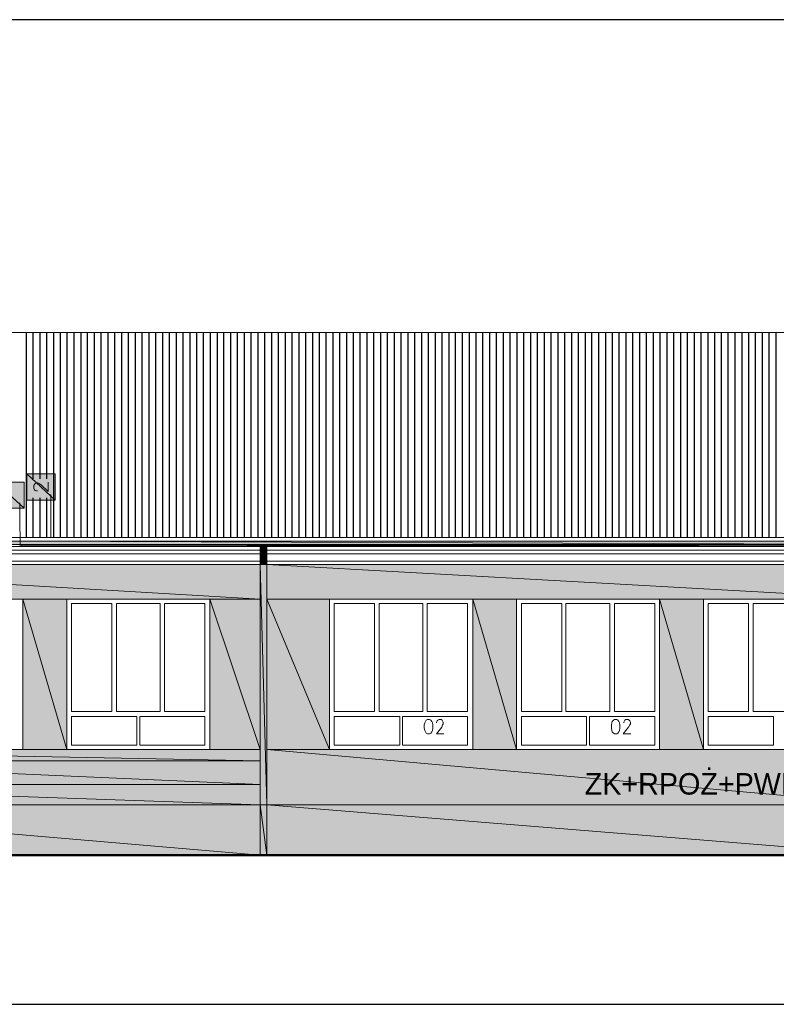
# Model space of a CAD drawing. Header units: centimetres. Extents: x -16053 to 7031, y -7778 to 254.
# Tile 218 of 256: x -1057 to 0, y -2939 to -1563. Entities that reach past the tile are written whole.
import ezdxf

# ---------------------------------------------------------------- set-up
doc = ezdxf.new("R2010")
doc.units = ezdxf.units.CM
doc.header["$MEASUREMENT"] = 0
doc.layers.get('0').update_dxf_attribs({"linetype": 'CONTINUOUS'})
doc.layers.add('ELEKTRYKA', color=1, linetype='CONTINUOUS')
doc.layers.add('OPISY ELEKTRYCZNE', color=120, linetype='CONTINUOUS')
doc.styles.add('OPRAWY', font='txt')

msp = doc.modelspace()

# ---------------------------------------------------------------- hatches: boundary and pattern name
at = {"true_color": 0xffffff}
h = msp.add_hatch(color=7, dxfattribs=at)
h.paths.add_polyline_path([(-1047.497, -2234.223), (-1007.64, -2234.223), (-1047.497, -2197.343)])
h.paths.add_polyline_path([(-1007.64, -2234.223), (-1047.497, -2197.343), (-1007.64, -2197.343)])
h = msp.add_hatch(color=7, dxfattribs=at)
h.paths.add_polyline_path([(-1090.992, -2245.634), (-1051.301, -2245.634), (-1090.992, -2209.251)])
h.paths.add_polyline_path([(-1051.301, -2245.634), (-1090.992, -2209.251), (-1051.301, -2209.251)])
at = {"true_color": 0xe0e2df}
h = msp.add_hatch(color=254, dxfattribs=at)
h.paths.add_polyline_path([(-1590.607, -2296.075), (-1056.758, -2296.075), (-1590.607, -2291.445)])
h.paths.add_polyline_path([(-1056.758, -2296.075), (-1590.607, -2291.445), (-1056.758, -2291.445)])
h = msp.add_hatch(color=254, dxfattribs=at)
h.paths.add_polyline_path([(-1590.607, -2296.902), (-1058.908, -2296.902), (-1590.607, -2296.075)])
h.paths.add_polyline_path([(-1058.908, -2296.902), (-1590.607, -2296.075), (-1056.758, -2296.075)])
h = msp.add_hatch(color=254, dxfattribs=at)
h.paths.add_polyline_path([(-1056.758, -2296.075), (207.907, -2296.075), (-1056.758, -2291.445)])
h.paths.add_polyline_path([(207.907, -2296.075), (-1056.758, -2291.445), (207.907, -2291.445)])
h = msp.add_hatch(color=254, dxfattribs=at)
h.paths.add_polyline_path([(-1055.104, -2296.406), (207.907, -2296.406), (-1056.758, -2296.075)])
h.paths.add_polyline_path([(207.907, -2296.406), (-1056.758, -2296.075), (207.907, -2296.075)])
h = msp.add_hatch(color=254, dxfattribs=at)
h.paths.add_polyline_path([(-1054.608, -2298.225), (207.907, -2298.225), (-1055.104, -2296.406)])
h.paths.add_polyline_path([(207.907, -2298.225), (-1055.104, -2296.406), (207.907, -2296.406)])
h = msp.add_hatch(color=254, dxfattribs=at)
h.paths.add_polyline_path([(-1054.608, -2298.556), (207.907, -2298.556), (-1054.608, -2298.225)])
h.paths.add_polyline_path([(207.907, -2298.556), (-1054.608, -2298.225), (207.907, -2298.225)])
h = msp.add_hatch(color=254, dxfattribs=at)
h.paths.add_polyline_path([(-1054.608, -2299.052), (207.907, -2299.052), (-1054.608, -2298.556)])
h.paths.add_polyline_path([(207.907, -2299.052), (-1054.608, -2298.556), (207.907, -2298.556)])
h = msp.add_hatch(color=254, dxfattribs=at)
h.paths.add_polyline_path([(-721.036, -2304.014), (-712.105, -2304.014), (-721.036, -2299.052)])
h.paths.add_polyline_path([(-712.105, -2304.014), (-721.036, -2299.052), (-712.105, -2299.052)])
h = msp.add_hatch(color=254, dxfattribs=at)
h.paths.add_polyline_path([(-721.036, -2309.14), (-712.105, -2309.14), (-721.036, -2304.014)])
h.paths.add_polyline_path([(-712.105, -2309.14), (-721.036, -2304.014), (-712.105, -2304.014)])
h = msp.add_hatch(color=254, dxfattribs=at)
h.paths.add_polyline_path([(-721.036, -2319.394), (-712.105, -2319.394), (-721.036, -2309.14)])
h.paths.add_polyline_path([(-712.105, -2319.394), (-721.036, -2309.14), (-712.105, -2309.14)])
at = {"true_color": 0xf0e8d0}
h = msp.add_hatch(color=254, dxfattribs=at)
h.paths.add_polyline_path([(-1544.962, -2372.647), (-721.036, -2372.647), (-1544.962, -2324.355)])
h.paths.add_polyline_path([(-721.036, -2372.647), (-1544.962, -2324.355), (-721.036, -2324.355)])
at = {"true_color": 0xe0e2df}
h = msp.add_hatch(color=254, dxfattribs=at)
h.paths.add_polyline_path([(-721.036, -2324.355), (-712.105, -2324.355), (-721.036, -2319.394)])
h.paths.add_polyline_path([(-712.105, -2324.355), (-721.036, -2319.394), (-712.105, -2319.394)])
h = msp.add_hatch(color=254, dxfattribs=at)
h.paths.add_polyline_path([(-721.036, -2660.078), (-712.105, -2660.078), (-721.036, -2324.355)])
h.paths.add_polyline_path([(-712.105, -2660.078), (-721.036, -2324.355), (-712.105, -2324.355)])
at = {"true_color": 0xf0e8d0}
h = msp.add_hatch(color=254, dxfattribs=at)
h.paths.add_polyline_path([(-712.105, -2372.647), (158.293, -2372.647), (-712.105, -2324.355)])
h.paths.add_polyline_path([(158.293, -2372.647), (-712.105, -2324.355), (158.293, -2324.355)])
h = msp.add_hatch(color=254, dxfattribs=at)
h.paths.add_polyline_path([(-1052.954, -2582.68), (-991.598, -2582.68), (-1052.954, -2372.647)])
h.paths.add_polyline_path([(-991.598, -2582.68), (-1052.954, -2372.647), (-991.598, -2372.647)])
h = msp.add_hatch(color=254, dxfattribs=at)
h.paths.add_polyline_path([(-791.653, -2582.68), (-721.036, -2582.68), (-791.653, -2372.647)])
h.paths.add_polyline_path([(-721.036, -2582.68), (-791.653, -2372.647), (-721.036, -2372.647)])
h = msp.add_hatch(color=254, dxfattribs=at)
h.paths.add_polyline_path([(-712.105, -2582.68), (-624.453, -2582.68), (-712.105, -2372.647)])
h.paths.add_polyline_path([(-624.453, -2582.68), (-712.105, -2372.647), (-624.453, -2372.647)])
h = msp.add_hatch(color=254, dxfattribs=at)
h.paths.add_polyline_path([(-424.177, -2582.68), (-362.821, -2582.68), (-424.177, -2372.647)])
h.paths.add_polyline_path([(-362.821, -2582.68), (-424.177, -2372.647), (-362.821, -2372.647)])
h = msp.add_hatch(color=254, dxfattribs=at)
h.paths.add_polyline_path([(-163.042, -2582.68), (-101.685, -2582.68), (-163.042, -2372.647)])
h.paths.add_polyline_path([(-101.685, -2582.68), (-163.042, -2372.647), (-101.685, -2372.647)])
h = msp.add_hatch(color=254, dxfattribs=at)
h.paths.add_polyline_path([(-1544.962, -2598.391), (-721.036, -2598.391), (-1544.962, -2582.68)])
h.paths.add_polyline_path([(-721.036, -2598.391), (-1544.962, -2582.68), (-721.036, -2582.68)])
h = msp.add_hatch(color=254, dxfattribs=at)
h.paths.add_polyline_path([(-712.105, -2660.078), (158.293, -2660.078), (-712.105, -2582.68)])
h.paths.add_polyline_path([(158.293, -2660.078), (-712.105, -2582.68), (158.293, -2582.68)])
h = msp.add_hatch(color=254, dxfattribs=at)
h.paths.add_polyline_path([(-1472.029, -2631.798), (-721.036, -2631.798), (-1472.029, -2598.391)])
h.paths.add_polyline_path([(-721.036, -2631.798), (-1472.029, -2598.391), (-721.036, -2598.391)])
h = msp.add_hatch(color=254, dxfattribs=at)
h.paths.add_polyline_path([(-1544.962, -2660.078), (-721.036, -2660.078), (-1544.962, -2631.798)])
h.paths.add_polyline_path([(-721.036, -2660.078), (-1544.962, -2631.798), (-721.036, -2631.798)])
h = msp.add_hatch(color=8)
h.paths.add_polyline_path([(-1544.962, -2730.365), (-721.036, -2730.365), (-1544.962, -2660.078)])
h.paths.add_polyline_path([(-721.036, -2730.365), (-1544.962, -2660.078), (-721.036, -2660.078)])
at = {"true_color": 0xe0e2df}
h = msp.add_hatch(color=254, dxfattribs=at)
h.paths.add_polyline_path([(-721.036, -2730.365), (-712.105, -2730.365), (-721.036, -2660.078)])
h.paths.add_polyline_path([(-712.105, -2730.365), (-721.036, -2660.078), (-712.105, -2660.078)])
h = msp.add_hatch(color=8)
h.paths.add_polyline_path([(-712.105, -2730.365), (158.293, -2730.365), (-712.105, -2660.078)])
h.paths.add_polyline_path([(158.293, -2730.365), (-712.105, -2660.078), (158.293, -2660.078)])

# ---------------------------------------------------------------- linework, layer by layer
at = {"color": 8, "linetype": 'Continuous', "lineweight": 18, "true_color": 0x767676}
for points in [[(192.692, -2000.044), (-1178.644, -2000.044), (-1594.08, -2278.214)], [(-1594.08, -2286.318), (210.884, -2286.318), (210.884, -2286.318)], [(-1544.962, -2304.014), (-721.036, -2304.014), (-721.036, -2304.014)], [(-1544.962, -2309.14), (-721.036, -2309.14), (-721.036, -2309.14)], [(-1428.865, -2304.014), (-721.036, -2304.014), (-721.036, -2304.014)], [(-1417.949, -2309.14), (-721.036, -2309.14), (-721.036, -2309.14)], [(-712.105, -2304.014), (-70.263, -2304.014), (-70.263, -2304.014)], [(-712.105, -2304.014), (158.293, -2304.014), (158.293, -2304.014)], [(-712.105, -2309.14), (-73.24, -2309.14), (-73.24, -2309.14)], [(-712.105, -2309.14), (158.293, -2309.14), (158.293, -2309.14)], [(-1544.962, -2319.394), (-721.036, -2319.394), (-721.036, -2319.394)], [(-1544.962, -2324.355), (-721.036, -2324.355), (-721.036, -2324.355)], [(-1396.285, -2319.394), (-721.036, -2319.394), (-721.036, -2319.394)], [(-1385.204, -2324.355), (-721.036, -2324.355), (-721.036, -2324.355)], [(-712.105, -2319.394), (-73.24, -2319.394), (-73.24, -2319.394)], [(-712.105, -2319.394), (158.293, -2319.394), (158.293, -2319.394)], [(-712.105, -2324.355), (-73.24, -2324.355), (-73.24, -2324.355)], [(-712.105, -2324.355), (158.293, -2324.355), (158.293, -2324.355)]]:
    msp.add_lwpolyline(points, dxfattribs=at)
at = {"color": 8, "linetype": 'Continuous', "lineweight": 25}
for points in [[(-1047.828, -2286.318), (-1047.828, -2000.044), (-1047.828, -2000.044)], [(-1038.566, -2204.62), (-1038.566, -2000.044), (-1038.566, -2000.044)], [(-1028.809, -2204.62), (-1028.809, -2000.044), (-1028.809, -2000.044)], [(-1019.548, -2204.62), (-1019.548, -2000.044), (-1019.548, -2000.044)], [(-1009.79, -2286.318), (-1009.79, -2000.044), (-1009.79, -2000.044)], [(-1000.363, -2286.318), (-1000.363, -2000.044), (-1000.363, -2000.044)], [(-990.771, -2286.318), (-990.771, -2000.044), (-990.771, -2000.044)], [(-981.345, -2286.318), (-981.345, -2000.044), (-981.345, -2000.044)], [(-971.587, -2286.318), (-971.587, -2000.044), (-971.587, -2000.044)], [(-962.326, -2286.318), (-962.326, -2000.044), (-962.326, -2000.044)], [(-952.568, -2286.318), (-952.568, -2000.044), (-952.568, -2000.044)], [(-943.307, -2286.318), (-943.307, -2000.044), (-943.307, -2000.044)], [(-933.55, -2286.318), (-933.55, -2000.044), (-933.55, -2000.044)], [(-924.288, -2286.318), (-924.288, -2000.044), (-924.288, -2000.044)], [(-914.531, -2286.318), (-914.531, -2000.044), (-914.531, -2000.044)], [(-905.104, -2286.318), (-905.104, -2000.044), (-905.104, -2000.044)], [(-895.512, -2286.318), (-895.512, -2000.044), (-895.512, -2000.044)], [(-886.085, -2286.318), (-886.085, -2000.044), (-886.085, -2000.044)], [(-876.328, -2286.318), (-876.328, -2000.044), (-876.328, -2000.044)], [(-867.067, -2286.318), (-867.067, -2000.044), (-867.067, -2000.044)], [(-857.309, -2286.318), (-857.309, -2000.044), (-857.309, -2000.044)], [(-848.048, -2286.318), (-848.048, -2000.044), (-848.048, -2000.044)], [(-838.29, -2286.318), (-838.29, -2000.044), (-838.29, -2000.044)], [(-829.029, -2286.318), (-829.029, -2000.044), (-829.029, -2000.044)], [(-819.272, -2286.318), (-819.272, -2000.044), (-819.272, -2000.044)], [(-809.845, -2286.318), (-809.845, -2000.044), (-809.845, -2000.044)], [(-800.253, -2286.318), (-800.253, -2000.044), (-800.253, -2000.044)], [(-790.826, -2286.318), (-790.826, -2000.044), (-790.826, -2000.044)], [(-781.069, -2286.318), (-781.069, -2000.044), (-781.069, -2000.044)], [(-771.807, -2286.318), (-771.807, -2000.044), (-771.807, -2000.044)], [(-762.05, -2286.318), (-762.05, -2000.044), (-762.05, -2000.044)], [(-752.789, -2286.318), (-752.789, -2000.044), (-752.789, -2000.044)], [(-743.031, -2286.318), (-743.031, -2000.044), (-743.031, -2000.044)], [(-733.77, -2286.318), (-733.77, -2000.044), (-733.77, -2000.044)], [(-724.012, -2286.318), (-724.012, -2000.044), (-724.012, -2000.044)], [(-714.586, -2286.318), (-714.586, -2000.044), (-714.586, -2000.044)], [(-704.994, -2286.318), (-704.994, -2000.044), (-704.994, -2000.044)], [(-695.567, -2286.318), (-695.567, -2000.044), (-695.567, -2000.044)], [(-685.81, -2286.318), (-685.81, -2000.044), (-685.81, -2000.044)], [(-676.548, -2286.318), (-676.548, -2000.044), (-676.548, -2000.044)], [(-666.791, -2286.318), (-666.791, -2000.044), (-666.791, -2000.044)], [(-657.529, -2286.318), (-657.529, -2000.044), (-657.529, -2000.044)], [(-647.772, -2286.318), (-647.772, -2000.044), (-647.772, -2000.044)], [(-638.511, -2286.318), (-638.511, -2000.044), (-638.511, -2000.044)], [(-628.753, -2286.318), (-628.753, -2000.044), (-628.753, -2000.044)], [(-619.327, -2286.318), (-619.327, -2000.044), (-619.327, -2000.044)], [(-609.735, -2286.318), (-609.735, -2000.044), (-609.735, -2000.044)], [(-600.308, -2286.318), (-600.308, -2000.044), (-600.308, -2000.044)], [(-590.55, -2286.318), (-590.55, -2000.044), (-590.55, -2000.044)], [(-581.289, -2286.318), (-581.289, -2000.044), (-581.289, -2000.044)], [(-571.532, -2286.318), (-571.532, -2000.044), (-571.532, -2000.044)], [(-562.27, -2286.318), (-562.27, -2000.044), (-562.27, -2000.044)], [(-552.513, -2286.318), (-552.513, -2000.044), (-552.513, -2000.044)], [(-543.252, -2286.318), (-543.252, -2000.044), (-543.252, -2000.044)], [(-533.494, -2286.318), (-533.494, -2000.044), (-533.494, -2000.044)], [(-524.067, -2286.318), (-524.067, -2000.044), (-524.067, -2000.044)], [(-514.475, -2286.318), (-514.475, -2000.044), (-514.475, -2000.044)], [(-505.049, -2286.318), (-505.049, -2000.044), (-505.049, -2000.044)], [(-495.291, -2286.318), (-495.291, -2000.044), (-495.291, -2000.044)], [(-486.03, -2286.318), (-486.03, -2000.044), (-486.03, -2000.044)], [(-476.272, -2286.318), (-476.272, -2000.044), (-476.272, -2000.044)], [(-467.011, -2286.318), (-467.011, -2000.044), (-467.011, -2000.044)], [(-457.254, -2286.318), (-457.254, -2000.044), (-457.254, -2000.044)], [(-447.992, -2286.318), (-447.992, -2000.044), (-447.992, -2000.044)], [(-438.235, -2286.318), (-438.235, -2000.044), (-438.235, -2000.044)], [(-428.808, -2286.318), (-428.808, -2000.044), (-428.808, -2000.044)], [(-419.216, -2286.318), (-419.216, -2000.044), (-419.216, -2000.044)], [(-409.789, -2286.318), (-409.789, -2000.044), (-409.789, -2000.044)], [(-400.032, -2286.318), (-400.032, -2000.044), (-400.032, -2000.044)], [(-390.771, -2286.318), (-390.771, -2000.044), (-390.771, -2000.044)], [(-381.013, -2286.318), (-381.013, -2000.044), (-381.013, -2000.044)], [(-371.752, -2286.318), (-371.752, -2000.044), (-371.752, -2000.044)], [(-361.994, -2286.318), (-361.994, -2000.044), (-361.994, -2000.044)], [(-352.733, -2286.318), (-352.733, -2000.044), (-352.733, -2000.044)], [(-342.976, -2286.318), (-342.976, -2000.044), (-342.976, -2000.044)], [(-333.549, -2286.318), (-333.549, -2000.044), (-333.549, -2000.044)], [(-323.957, -2286.318), (-323.957, -2000.044), (-323.957, -2000.044)], [(-314.53, -2286.318), (-314.53, -2000.044), (-314.53, -2000.044)], [(-304.773, -2286.318), (-304.773, -2000.044), (-304.773, -2000.044)], [(-295.511, -2286.318), (-295.511, -2000.044), (-295.511, -2000.044)], [(-285.754, -2286.318), (-285.754, -2000.044), (-285.754, -2000.044)], [(-276.493, -2286.318), (-276.493, -2000.044), (-276.493, -2000.044)], [(-266.735, -2286.318), (-266.735, -2000.044), (-266.735, -2000.044)], [(-257.474, -2286.318), (-257.474, -2000.044), (-257.474, -2000.044)], [(-247.716, -2286.318), (-247.716, -2000.044), (-247.716, -2000.044)], [(-238.29, -2286.318), (-238.29, -2000.044), (-238.29, -2000.044)], [(-228.698, -2286.318), (-228.698, -2000.044), (-228.698, -2000.044)], [(-219.271, -2286.318), (-219.271, -2000.044), (-219.271, -2000.044)], [(-209.513, -2286.318), (-209.513, -2000.044), (-209.513, -2000.044)], [(-200.252, -2286.318), (-200.252, -2000.044), (-200.252, -2000.044)], [(-190.495, -2286.318), (-190.495, -2000.044), (-190.495, -2000.044)], [(-181.233, -2286.318), (-181.233, -2000.044), (-181.233, -2000.044)], [(-171.476, -2286.318), (-171.476, -2000.044), (-171.476, -2000.044)], [(-162.215, -2286.318), (-162.215, -2000.044), (-162.215, -2000.044)], [(-152.457, -2286.318), (-152.457, -2000.044), (-152.457, -2000.044)], [(-143.03, -2286.318), (-143.03, -2000.044), (-143.03, -2000.044)], [(-133.438, -2286.318), (-133.438, -2000.044), (-133.438, -2000.044)], [(-124.012, -2286.318), (-124.012, -2000.044), (-124.012, -2000.044)], [(-114.254, -2286.318), (-114.254, -2000.044), (-114.254, -2000.044)], [(-104.993, -2286.318), (-104.993, -2000.044), (-104.993, -2000.044)], [(-95.235, -2286.318), (-95.235, -2000.044), (-95.235, -2000.044)], [(-85.974, -2286.318), (-85.974, -2000.044), (-85.974, -2000.044)], [(-76.217, -2286.318), (-76.217, -2000.044), (-76.217, -2000.044)], [(-66.955, -2286.318), (-66.955, -2000.044), (-66.955, -2000.044)], [(-57.198, -2286.318), (-57.198, -2000.044), (-57.198, -2000.044)], [(-47.771, -2286.318), (-47.771, -2000.044), (-47.771, -2000.044)], [(-38.179, -2286.318), (-38.179, -2000.044), (-38.179, -2000.044)], [(-28.752, -2286.318), (-28.752, -2000.044), (-28.752, -2000.044)], [(-18.995, -2286.318), (-18.995, -2000.044), (-18.995, -2000.044)], [(-9.734, -2286.318), (-9.734, -2000.044), (-9.734, -2000.044)], [(0.024, -2286.318), (0.024, -2000.044), (0.024, -2000.044)], [(-1038.566, -2286.318), (-1038.566, -2231.246), (-1038.566, -2231.246)], [(-1028.809, -2286.318), (-1028.809, -2231.246), (-1028.809, -2231.246)], [(-1019.548, -2286.318), (-1019.548, -2231.246), (-1019.548, -2231.246)]]:
    msp.add_lwpolyline(points, dxfattribs=at)
at = {"color": 7, "linetype": 'Continuous', "lineweight": 5, "true_color": 0xffffff}
for points in [[(-1047.497, -2234.223), (-1007.64, -2234.223), (-1047.497, -2197.343)], [(-1007.64, -2234.223), (-1047.497, -2197.343), (-1007.64, -2197.343)], [(-1090.992, -2245.634), (-1051.301, -2245.634), (-1090.992, -2209.251)], [(-1051.301, -2245.634), (-1090.992, -2209.251), (-1051.301, -2209.251)]]:
    msp.add_lwpolyline(points, close=True, dxfattribs=at)
at = {"color": 5, "linetype": 'Continuous', "lineweight": 18}
for points in [[(-1032.613, -2221.489), (-1033.936, -2221.489), (-1035.59, -2220.662), (-1036.416, -2219.835), (-1037.739, -2217.685), (-1037.739, -2213.881), (-1036.416, -2212.227), (-1035.59, -2210.904), (-1033.936, -2210.078), (-1031.786, -2210.078), (-1030.132, -2210.904), (-1027.155, -2213.054), (-1017.398, -2222.316), (-1017.398, -2209.251)], [(-1013.594, -2286.649), (-1013.594, -2246.461), (-1013.594, -2226.616)], [(-1056.758, -2298.225), (-1057.089, -2257.872), (-1057.089, -2238.027)]]:
    msp.add_lwpolyline(points, dxfattribs=at)
at = {"color": 8, "linetype": 'Continuous', "lineweight": 15, "true_color": 0x767676}
for points in [[(-1594.08, -2291.445), (-63.979, -2291.445), (-63.979, -2291.445)], [(-1457.31, -2291.445), (210.884, -2291.445), (210.884, -2291.445)], [(-1590.607, -2299.052), (-67.286, -2299.052), (-67.286, -2299.052)], [(-1439.945, -2299.052), (207.907, -2299.052), (207.907, -2299.052)], [(-721.036, -2299.052), (-721.036, -2730.365), (-721.036, -2730.365)], [(-712.105, -2299.052), (-712.105, -2730.365), (-712.105, -2730.365)], [(-1544.962, -2660.078), (-721.036, -2660.078), (-721.036, -2660.078)], [(-712.105, -2660.078), (158.293, -2660.078), (158.293, -2660.078)]]:
    msp.add_lwpolyline(points, dxfattribs=at)
at = {"color": 254, "linetype": 'Continuous', "lineweight": 5, "true_color": 0xe0e2df}
for points in [[(-1590.607, -2296.075), (-1056.758, -2296.075), (-1590.607, -2291.445)], [(-1056.758, -2296.075), (-1590.607, -2291.445), (-1056.758, -2291.445)], [(-1058.908, -2296.902), (-1590.607, -2296.075), (-1056.758, -2296.075)], [(-1056.758, -2296.075), (207.907, -2296.075), (-1056.758, -2291.445)], [(207.907, -2296.075), (-1056.758, -2291.445), (207.907, -2291.445)], [(-1055.104, -2296.406), (207.907, -2296.406), (-1056.758, -2296.075)], [(207.907, -2296.406), (-1056.758, -2296.075), (207.907, -2296.075)], [(-1054.608, -2298.225), (207.907, -2298.225), (-1055.104, -2296.406)], [(207.907, -2298.225), (-1055.104, -2296.406), (207.907, -2296.406)], [(-1054.608, -2298.556), (207.907, -2298.556), (-1054.608, -2298.225)], [(207.907, -2298.556), (-1054.608, -2298.225), (207.907, -2298.225)], [(-1054.608, -2299.052), (207.907, -2299.052), (-1054.608, -2298.556)], [(207.907, -2299.052), (-1054.608, -2298.556), (207.907, -2298.556)], [(-721.036, -2304.014), (-712.105, -2304.014), (-721.036, -2299.052)], [(-712.105, -2304.014), (-721.036, -2299.052), (-712.105, -2299.052)], [(-721.036, -2309.14), (-712.105, -2309.14), (-721.036, -2304.014)], [(-712.105, -2309.14), (-721.036, -2304.014), (-712.105, -2304.014)], [(-721.036, -2319.394), (-712.105, -2319.394), (-721.036, -2309.14)], [(-712.105, -2319.394), (-721.036, -2309.14), (-712.105, -2309.14)], [(-721.036, -2324.355), (-712.105, -2324.355), (-721.036, -2319.394)], [(-712.105, -2324.355), (-721.036, -2319.394), (-712.105, -2319.394)], [(-721.036, -2660.078), (-712.105, -2660.078), (-721.036, -2324.355)], [(-712.105, -2660.078), (-721.036, -2324.355), (-712.105, -2324.355)], [(-721.036, -2730.365), (-712.105, -2730.365), (-721.036, -2660.078)], [(-712.105, -2730.365), (-721.036, -2660.078), (-712.105, -2660.078)]]:
    msp.add_lwpolyline(points, close=True, dxfattribs=at)
at = {"color": 254, "linetype": 'Continuous', "lineweight": 5, "true_color": 0xf0e8d0}
for points in [[(-1544.962, -2372.647), (-721.036, -2372.647), (-1544.962, -2324.355)], [(-721.036, -2372.647), (-1544.962, -2324.355), (-721.036, -2324.355)], [(-712.105, -2372.647), (158.293, -2372.647), (-712.105, -2324.355)], [(158.293, -2372.647), (-712.105, -2324.355), (158.293, -2324.355)], [(-1052.954, -2582.68), (-991.598, -2582.68), (-1052.954, -2372.647)], [(-991.598, -2582.68), (-1052.954, -2372.647), (-991.598, -2372.647)], [(-791.653, -2582.68), (-721.036, -2582.68), (-791.653, -2372.647)], [(-721.036, -2582.68), (-791.653, -2372.647), (-721.036, -2372.647)], [(-712.105, -2582.68), (-624.453, -2582.68), (-712.105, -2372.647)], [(-624.453, -2582.68), (-712.105, -2372.647), (-624.453, -2372.647)], [(-424.177, -2582.68), (-362.821, -2582.68), (-424.177, -2372.647)], [(-362.821, -2582.68), (-424.177, -2372.647), (-362.821, -2372.647)], [(-163.042, -2582.68), (-101.685, -2582.68), (-163.042, -2372.647)], [(-101.685, -2582.68), (-163.042, -2372.647), (-101.685, -2372.647)], [(-1544.962, -2598.391), (-721.036, -2598.391), (-1544.962, -2582.68)], [(-721.036, -2598.391), (-1544.962, -2582.68), (-721.036, -2582.68)], [(-712.105, -2660.078), (158.293, -2660.078), (-712.105, -2582.68)], [(158.293, -2660.078), (-712.105, -2582.68), (158.293, -2582.68)], [(-1472.029, -2631.798), (-721.036, -2631.798), (-1472.029, -2598.391)], [(-721.036, -2631.798), (-1472.029, -2598.391), (-721.036, -2598.391)], [(-1544.962, -2660.078), (-721.036, -2660.078), (-1544.962, -2631.798)], [(-721.036, -2660.078), (-1544.962, -2631.798), (-721.036, -2631.798)]]:
    msp.add_lwpolyline(points, close=True, dxfattribs=at)
at = {"color": 8, "linetype": 'Continuous', "lineweight": 18, "true_color": 0x767676}
for points in [[(-1252.734, -2582.68), (-1052.954, -2582.68), (-1052.954, -2372.647), (-1252.734, -2372.647)], [(-991.598, -2582.68), (-791.653, -2582.68), (-791.653, -2372.647), (-991.598, -2372.647)], [(-984.818, -2378.6), (-928.423, -2378.6), (-928.423, -2529.758), (-984.818, -2529.758)], [(-922.138, -2529.758), (-860.782, -2529.758), (-860.782, -2378.6), (-922.138, -2378.6)], [(-798.434, -2378.6), (-854.829, -2378.6), (-854.829, -2529.758), (-798.434, -2529.758)], [(-984.818, -2536.539), (-893.693, -2536.539), (-893.693, -2576.726), (-984.818, -2576.726)], [(-798.434, -2536.539), (-889.558, -2536.539), (-889.558, -2576.726), (-798.434, -2576.726)]]:
    msp.add_lwpolyline(points, close=True, dxfattribs=at)
at = {"linetype": 'Continuous', "lineweight": 20}
for points in [[(-624.453, -2582.68), (-424.177, -2582.68), (-424.177, -2372.647), (-624.453, -2372.647)], [(-617.673, -2378.6), (-561.443, -2378.6), (-561.443, -2529.758), (-617.673, -2529.758)], [(-554.994, -2529.758), (-493.637, -2529.758), (-493.637, -2378.6), (-554.994, -2378.6)], [(-431.454, -2378.6), (-487.684, -2378.6), (-487.684, -2529.758), (-431.454, -2529.758)], [(-362.821, -2582.68), (-163.042, -2582.68), (-163.042, -2372.647), (-362.821, -2372.647)], [(-356.041, -2378.6), (-299.811, -2378.6), (-299.811, -2529.758), (-356.041, -2529.758)], [(-293.858, -2529.758), (-232.501, -2529.758), (-232.501, -2378.6), (-293.858, -2378.6)], [(-169.822, -2378.6), (-226.052, -2378.6), (-226.052, -2529.758), (-169.822, -2529.758)], [(-101.685, -2582.68), (98.26, -2582.68), (98.26, -2372.647), (-101.685, -2372.647)], [(-94.905, -2378.6), (-38.51, -2378.6), (-38.51, -2529.758), (-94.905, -2529.758)], [(-32.225, -2529.758), (29.296, -2529.758), (29.296, -2378.6), (-32.225, -2378.6)], [(-617.673, -2536.539), (-526.217, -2536.539), (-526.217, -2576.726), (-617.673, -2576.726)], [(-431.454, -2536.539), (-522.414, -2536.539), (-522.414, -2576.726), (-431.454, -2576.726)], [(-487.353, -2540.673), (-489.007, -2541.666), (-490.33, -2543.65), (-491.157, -2545.469), (-491.984, -2548.281), (-491.984, -2553.077), (-491.157, -2556.054), (-490.33, -2558.038), (-489.007, -2559.857), (-487.353, -2560.684), (-484.376, -2560.684), (-482.722, -2559.857), (-481.399, -2558.038), (-480.572, -2556.054), (-479.745, -2553.077), (-479.745, -2548.281), (-480.572, -2545.469), (-481.399, -2543.65), (-482.722, -2541.666), (-484.376, -2540.673)], [(-356.041, -2536.539), (-265.081, -2536.539), (-265.081, -2576.726), (-356.041, -2576.726)], [(-169.822, -2536.539), (-260.781, -2536.539), (-260.781, -2576.726), (-169.822, -2576.726)], [(-226.052, -2540.673), (-227.375, -2541.666), (-229.028, -2543.65), (-229.855, -2545.469), (-230.351, -2548.281), (-230.351, -2553.077), (-229.855, -2556.054), (-229.028, -2558.038), (-227.375, -2559.857), (-226.052, -2560.684), (-222.744, -2560.684), (-221.421, -2559.857), (-219.767, -2558.038), (-218.94, -2556.054), (-218.444, -2553.077), (-218.444, -2548.281), (-218.94, -2545.469), (-219.767, -2543.65), (-221.421, -2541.666), (-222.744, -2540.673)], [(-94.905, -2536.539), (-3.78, -2536.539), (-3.78, -2576.726), (-94.905, -2576.726)]]:
    msp.add_lwpolyline(points, close=True, dxfattribs=at)
for points in [[(-474.619, -2545.469), (-474.619, -2544.477), (-473.792, -2542.823), (-472.965, -2541.666), (-471.146, -2540.673), (-468.169, -2540.673), (-467.011, -2541.666), (-466.184, -2542.823), (-465.357, -2544.477), (-465.357, -2546.627), (-466.184, -2548.281), (-467.342, -2551.258), (-474.949, -2560.684), (-464.365, -2560.684)], [(-212.986, -2545.469), (-212.986, -2544.477), (-212.16, -2542.823), (-211.333, -2541.666), (-210.01, -2540.673), (-207.033, -2540.673), (-205.379, -2541.666), (-204.552, -2542.823), (-203.56, -2544.477), (-203.56, -2546.627), (-204.552, -2548.281), (-206.206, -2551.258), (-213.813, -2560.684), (-203.229, -2560.684)]]:
    msp.add_lwpolyline(points, dxfattribs=at)
at = {"color": 8, "linetype": 'Continuous', "lineweight": 5}
for points in [[(-1544.962, -2730.365), (-721.036, -2730.365), (-1544.962, -2660.078)], [(-721.036, -2730.365), (-1544.962, -2660.078), (-721.036, -2660.078)], [(-712.105, -2730.365), (158.293, -2730.365), (-712.105, -2660.078)], [(158.293, -2730.365), (-712.105, -2660.078), (158.293, -2660.078)]]:
    msp.add_lwpolyline(points, close=True, dxfattribs=at)
at = {"color": 7, "linetype": 'Continuous', "lineweight": 50}
msp.add_lwpolyline([(-1739.284, -2730.365), (2094.936, -2730.365)], dxfattribs=at)
at = {"layer": 'OPISY ELEKTRYCZNE', "linetype": 'ByBlock'}
msp.add_lwpolyline([(-1800.027, -2938.653), (2695.267, -2938.653), (2695.267, -1563.1), (-1800.027, -1563.1)], close=True, dxfattribs=at)

# ---------------------------------------------------------------- texts
at = {"layer": 'ELEKTRYKA', "style": 'OPRAWY'}
msp.add_text('ZK+RPOŻ+PWP', height=30, dxfattribs=at).set_placement((-267.631, -2645.643))

doc.saveas('drawing.dxf')
